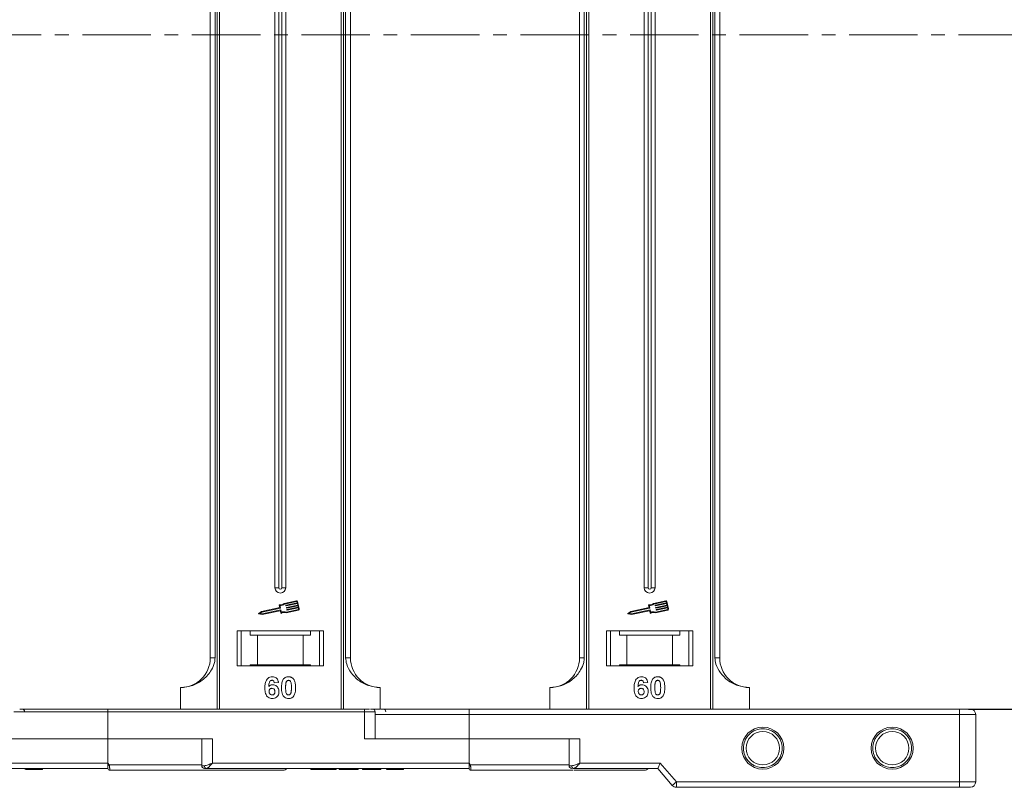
# Model space of a CAD drawing. Header units: millimetres. Extents: x -1004 to 529, y -22 to 1052.
# Tile 30 of 78: x 169 to 351, y 193 to 335. Entities that reach past the tile are written whole.
import ezdxf

# ---------------------------------------------------------------- set-up
doc = ezdxf.new("R2010")
doc.units = ezdxf.units.MM
doc.linetypes.add('CENTERX2', pattern=[20.32, 12.7, -2.54, 2.54, -2.54])
doc.styles.get("Standard").update_dxf_attribs({"font": '仿宋_GB2312.ttf', "width": 0.8})
doc.dimstyles.new('副本 ISO-45.1', dxfattribs={"dimtxt": 10, "dimasz": 9, "dimexe": 6.5, "dimexo": 0.625, "dimgap": 2.5, "dimtad": 1, "dimdsep": 46, "dimtxsty": 'Standard', "dimcen": 2.5, "dimadec": 0, "dimazin": 0, "dimtfac": 1, "dimtmove": 0, "dimatfit": 3, "dimfxl": 0, "dimarcsym": 0})

# ---------------------------------------------------------------- blocks, each defined once
blk = doc.blocks.new('*D3198')
at = {"color": 0, "lineweight": -2}
for p, q in [((344.52, 457.68), (398, 457.68)), ((391.5, 216.68), (391.5, 448.68)), ((344.52, 207.68), (398, 207.68))]:
    blk.add_line(p, q, dxfattribs=at)
at = {"color": 0, "lineweight": 9}
for points in [[(390, 448.68), (393, 448.68), (391.5, 457.68)], [(390, 216.68), (393, 216.68), (391.5, 207.68)]]:
    blk.add_solid(points, dxfattribs=at)
at = {"layer": 'Defpoints', "color": 0, "lineweight": 9}
for p in [(343.89, 457.68), (391.5, 457.68), (343.89, 207.68)]:
    blk.add_point(p, dxfattribs=at)
at = {"color": 0, "lineweight": 9, "insert": (384, 332.68), "char_height": 10, "attachment_point": 5, "rotation": 90}
blk.add_mtext('250', dxfattribs=at)

msp = doc.modelspace()

# ---------------------------------------------------------------- linework, layer by layer
at = {"color": 7, "linetype": 'Continuous', "lineweight": 15}
for p, q in [((205.185, 457.676), (205.185, 332.676)), ((205.604, 332.676), (205.604, 457.676)), ((228.18, 457.676), (228.18, 332.676)), ((228.599, 332.676), (228.599, 457.676)), ((273.685, 457.676), (273.685, 332.676)), ((274.104, 332.676), (274.104, 457.676)), ((296.68, 457.676), (296.68, 332.676)), ((297.099, 332.676), (297.099, 457.676)), ((203.892, 448.176), (203.892, 332.676)), ((204.777, 332.676), (204.777, 448.176)), ((229.006, 448.176), (229.006, 332.676)), ((229.892, 332.676), (229.892, 448.176)), ((272.392, 448.176), (272.392, 332.676)), ((273.277, 332.676), (273.277, 448.176)), ((297.506, 448.176), (297.506, 332.676)), ((298.392, 332.676), (298.392, 448.176)), ((215.892, 435.176), (215.892, 332.676)), ((216.607, 435.176), (216.607, 332.676)), ((217.177, 332.676), (217.177, 435.176)), ((217.892, 332.676), (217.892, 435.176)), ((284.392, 435.176), (284.392, 332.676)), ((285.107, 435.176), (285.107, 332.676)), ((285.677, 332.676), (285.677, 435.176)), ((286.392, 332.676), (286.392, 435.176)), ((203.892, 332.676), (203.892, 217.176)), ((204.777, 217.176), (204.777, 332.676)), ((205.185, 332.676), (205.185, 207.676)), ((205.604, 207.676), (205.604, 332.676)), ((215.892, 332.676), (215.892, 230.176)), ((216.607, 332.676), (216.607, 230.176)), ((217.177, 230.176), (217.177, 332.676)), ((217.892, 230.176), (217.892, 332.676)), ((228.18, 332.676), (228.18, 207.676)), ((228.599, 207.676), (228.599, 332.676)), ((229.006, 332.676), (229.006, 217.176)), ((229.892, 217.176), (229.892, 332.676)), ((272.392, 332.676), (272.392, 217.176)), ((273.277, 217.176), (273.277, 332.676)), ((273.685, 332.676), (273.685, 207.676)), ((274.104, 207.676), (274.104, 332.676)), ((284.392, 332.676), (284.392, 230.176)), ((285.107, 332.676), (285.107, 230.176)), ((285.677, 230.176), (285.677, 332.676)), ((286.392, 230.176), (286.392, 332.676)), ((296.68, 332.676), (296.68, 207.676)), ((297.099, 207.676), (297.099, 332.676)), ((297.506, 332.676), (297.506, 217.176)), ((298.392, 217.176), (298.392, 332.676)), ((216.607, 230.176), (215.892, 230.176)), ((217.892, 230.176), (217.177, 230.176)), ((285.107, 230.176), (284.392, 230.176)), ((286.392, 230.176), (285.677, 230.176)), ((216.687, 226.93), (216.781, 226.486)), ((216.821, 226.868), (216.914, 226.424)), ((219.888, 227.742), (217.61, 227.261)), ((219.912, 227.627), (217.67, 227.153)), ((217.937, 226.82), (217.925, 226.877)), ((217.948, 226.912), (220.031, 227.352)), ((220.055, 227.237), (217.972, 226.797)), ((218.033, 226.51), (220.116, 226.95)), ((220.14, 226.835), (218.057, 226.395)), ((218.118, 226.108), (220.201, 226.548)), ((220.031, 227.352), (219.982, 227.582)), ((220.116, 226.95), (220.055, 227.237)), ((220.388, 226.227), (220.097, 227.606)), ((220.201, 226.548), (220.14, 226.835)), ((285.187, 226.93), (285.281, 226.486)), ((285.321, 226.868), (285.414, 226.424)), ((288.388, 227.742), (286.11, 227.261)), ((288.412, 227.627), (286.17, 227.153)), ((286.437, 226.82), (286.425, 226.877)), ((286.448, 226.912), (288.531, 227.352)), ((288.555, 227.237), (286.472, 226.797)), ((286.533, 226.51), (288.616, 226.95)), ((288.64, 226.835), (286.557, 226.395)), ((286.618, 226.108), (288.701, 226.548)), ((288.531, 227.352), (288.482, 227.582)), ((288.616, 226.95), (288.555, 227.237)), ((288.888, 226.227), (288.597, 227.606)), ((288.701, 226.548), (288.64, 226.835)), ((213.383, 225.768), (212.881, 225.417)), ((212.903, 225.311), (213.504, 225.193)), ((213.43, 225.658), (213.061, 225.4)), ((213.061, 225.4), (213.503, 225.313)), ((216.781, 226.486), (213.383, 225.768)), ((216.892, 226.389), (213.43, 225.658)), ((213.503, 225.313), (216.965, 226.044)), ((213.504, 225.193), (216.874, 225.905)), ((216.909, 225.882), (216.997, 225.467)), ((216.999, 226.022), (217.093, 225.577)), ((217.974, 225.537), (220.252, 226.019)), ((217.985, 225.66), (220.228, 226.133)), ((218.022, 226.418), (218.01, 226.475)), ((218.107, 226.016), (218.095, 226.073)), ((220.225, 226.433), (218.142, 225.993)), ((220.273, 226.203), (220.225, 226.433)), ((281.883, 225.768), (281.381, 225.417)), ((281.403, 225.311), (282.004, 225.193)), ((281.93, 225.658), (281.561, 225.4)), ((281.561, 225.4), (282.003, 225.313)), ((285.281, 226.486), (281.883, 225.768)), ((285.392, 226.389), (281.93, 225.658)), ((282.003, 225.313), (285.465, 226.044)), ((282.004, 225.193), (285.374, 225.905)), ((285.409, 225.882), (285.497, 225.467)), ((285.499, 226.022), (285.593, 225.577)), ((286.474, 225.537), (288.752, 226.019)), ((286.485, 225.66), (288.728, 226.133)), ((286.522, 226.418), (286.51, 226.475)), ((286.607, 226.016), (286.595, 226.073)), ((288.725, 226.433), (286.642, 225.993)), ((288.773, 226.203), (288.725, 226.433)), ((224.892, 222.176), (208.892, 222.176)), ((208.892, 222.176), (208.892, 215.676)), ((209.642, 215.676), (209.642, 222.176)), ((211.278, 222.176), (211.278, 221.376)), ((211.278, 221.376), (212.642, 221.376)), ((212.642, 221.376), (212.642, 215.876)), ((212.642, 221.376), (221.142, 221.376)), ((221.142, 215.876), (221.142, 221.376)), ((221.142, 221.376), (222.505, 221.376)), ((222.505, 221.376), (222.505, 222.176)), ((224.142, 222.176), (224.142, 215.676)), ((224.892, 215.676), (224.892, 222.176)), ((293.392, 222.176), (277.392, 222.176)), ((277.392, 222.176), (277.392, 215.676)), ((278.142, 222.176), (278.142, 215.676)), ((279.778, 221.376), (279.778, 222.176)), ((281.142, 221.376), (279.778, 221.376)), ((281.142, 215.876), (281.142, 221.376)), ((289.642, 221.376), (281.142, 221.376)), ((289.642, 221.376), (289.642, 215.876)), ((291.005, 221.376), (289.642, 221.376)), ((291.005, 222.176), (291.005, 221.376)), ((292.642, 215.676), (292.642, 222.176)), ((293.392, 215.676), (293.392, 222.176)), ((203.892, 217.176), (204.777, 217.176)), ((208.892, 215.676), (224.892, 215.676)), ((212.642, 215.876), (211.278, 215.876)), ((211.278, 215.676), (211.278, 215.876)), ((212.642, 215.876), (221.142, 215.876)), ((222.505, 215.876), (221.142, 215.876)), ((222.505, 215.876), (222.505, 215.676)), ((229.006, 217.176), (229.892, 217.176)), ((272.392, 217.176), (273.277, 217.176)), ((277.392, 215.676), (293.392, 215.676)), ((279.778, 215.876), (281.142, 215.876)), ((279.778, 215.676), (279.778, 215.876)), ((281.142, 215.876), (289.642, 215.876)), ((289.642, 215.876), (291.005, 215.876)), ((291.005, 215.876), (291.005, 215.676)), ((297.506, 217.176), (298.392, 217.176)), ((216.533, 212.631), (215.764, 212.547)), ((285.033, 212.631), (284.264, 212.547)), ((198.392, 207.676), (198.392, 211.676)), ((235.392, 211.676), (235.392, 207.676)), ((266.892, 207.676), (266.892, 211.676)), ((303.892, 211.676), (303.892, 207.676)), ((167.48, 207.176), (184.892, 207.176)), ((184.892, 207.176), (184.892, 207.676)), ((232.48, 207.676), (184.892, 207.676)), ((184.892, 202.176), (184.892, 207.176)), ((184.892, 207.176), (232.48, 207.176)), ((232.48, 207.176), (232.48, 207.676)), ((232.48, 207.176), (232.48, 202.176)), ((232.48, 207.176), (234.48, 207.176)), ((233.618, 207.676), (235.392, 207.676)), ((234.48, 202.176), (234.48, 207.176)), ((234.48, 206.676), (251.892, 206.676)), ((251.892, 207.676), (251.892, 206.676)), ((251.892, 207.676), (342.892, 207.676)), ((251.892, 202.176), (251.892, 206.676)), ((251.892, 206.676), (342.892, 206.676)), ((342.892, 206.676), (342.892, 207.676)), ((342.892, 206.676), (342.892, 194.176)), ((342.892, 206.676), (345.892, 206.676)), ((345.892, 194.176), (345.892, 206.676)), ((165.48, 202.176), (184.892, 202.176)), ((184.892, 202.176), (184.892, 197.676)), ((204.303, 202.176), (184.892, 202.176)), ((202.303, 202.176), (202.303, 197.176)), ((204.303, 197.676), (204.303, 202.176)), ((232.48, 202.176), (251.892, 202.176)), ((272.455, 202.176), (251.892, 202.176)), ((251.892, 202.176), (251.892, 197.676)), ((270.455, 202.176), (270.455, 197.176)), ((272.455, 197.676), (272.455, 202.176)), ((184.892, 197.676), (137.303, 197.676)), ((184.892, 197.676), (185.126, 197.326)), ((185.126, 197.326), (202.303, 197.326)), ((251.892, 197.676), (204.303, 197.676)), ((251.892, 197.676), (252.126, 197.326)), ((252.126, 197.326), (270.455, 197.326)), ((287.352, 197.676), (272.455, 197.676)), ((286.892, 196.676), (287.352, 197.676)), ((290.352, 194.176), (287.352, 197.676)), ((136.185, 196.676), (184.892, 196.676)), ((169.558, 196.676), (169.558, 196.476)), ((169.668, 196.676), (169.668, 196.476)), ((171.219, 196.676), (171.219, 196.476)), ((172.764, 196.676), (172.764, 196.476)), ((185.242, 196.326), (185.242, 196.326)), ((202.303, 197.176), (202.813, 197.176)), ((203.185, 196.676), (251.892, 196.676)), ((222.52, 196.676), (222.52, 196.476)), ((224.885, 196.476), (224.885, 196.676)), ((227.264, 196.676), (227.264, 196.476)), ((227.776, 196.476), (227.776, 196.676)), ((227.776, 196.476), (231.302, 196.476)), ((231.302, 196.676), (231.302, 196.476)), ((232.135, 196.676), (232.135, 196.476)), ((232.135, 196.476), (232.456, 196.476)), ((232.456, 196.676), (232.456, 196.476)), ((232.456, 196.476), (234.571, 196.476)), ((234.571, 196.476), (234.571, 196.676)), ((234.571, 196.476), (235.533, 196.476)), ((235.533, 196.676), (235.533, 196.476)), ((236.558, 196.676), (236.558, 196.476)), ((236.668, 196.676), (236.668, 196.476)), ((238.219, 196.676), (238.219, 196.476)), ((239.764, 196.676), (239.764, 196.476)), ((252.242, 196.326), (252.242, 196.326)), ((270.964, 197.176), (270.455, 197.176)), ((271.125, 196.676), (271.337, 196.676)), ((271.337, 196.676), (286.892, 196.676)), ((286.892, 196.676), (289.592, 193.525)), ((289.592, 193.525), (290.352, 194.176)), ((342.892, 194.176), (290.352, 194.176)), ((290.352, 194.176), (290.352, 193.176)), ((342.892, 194.176), (345.892, 194.176)), ((342.892, 193.176), (342.892, 194.176)), ((290.352, 193.176), (342.892, 193.176))]:
    msp.add_line(p, q, dxfattribs=at)
at = {"color": 1, "linetype": 'CENTERX2', "lineweight": 13}
msp.add_line((355.422, 332.676), (-482.661, 332.676), dxfattribs=at)
at = {"color": 7, "linetype": 'Continuous', "lineweight": 15}
for centre, radius in [((306.392, 200.426), 3.9), ((306.392, 200.426), 3.1), ((330.392, 200.426), 3.9), ((330.392, 200.426), 3.1)]:
    msp.add_circle(centre, radius, dxfattribs=at)
for centre, radius, start, end in [((216.892, 230.176), 1, 180, 0), ((216.892, 230.176), 0.285, 180, 0), ((285.392, 230.176), 1, 180, 0), ((285.392, 230.176), 0.285, 180, 0), ((216.745, 226.942), 0.0587, 76.41469, 191.9297), ((216.964, 227.848), 0.873, 256.41469, 317.74736), ((216.964, 227.848), 0.99, 261.69305, 315.48899), ((217.954, 226.883), 0.0294, 101.9297, 191.9297), ((217.966, 226.826), 0.0294, 191.9297, 281.9297), ((218.039, 226.481), 0.0294, 101.9297, 191.9297), ((219.925, 227.57), 0.176, 11.9297, 101.9297), ((219.925, 227.57), 0.0587, 11.9297, 101.9297), ((285.245, 226.942), 0.0587, 76.41469, 191.9297), ((285.464, 227.848), 0.873, 256.41469, 317.74736), ((285.464, 227.848), 0.99, 261.69305, 315.48899), ((286.454, 226.883), 0.0294, 101.9297, 191.9297), ((286.466, 226.826), 0.0294, 191.9297, 281.9297), ((286.539, 226.481), 0.0294, 101.9297, 191.9297), ((288.425, 227.57), 0.176, 11.9297, 101.9297), ((288.425, 227.57), 0.0587, 11.9297, 101.9297), ((212.914, 225.369), 0.0587, 124.95116, 258.90824), ((216.88, 225.876), 0.0294, 11.9297, 101.9297), ((216.886, 226.418), 0.0294, 281.9297, 11.9297), ((216.971, 226.015), 0.0294, 11.9297, 101.9297), ((217.054, 225.479), 0.0587, 191.9297, 307.44471), ((217.62, 224.739), 0.873, 66.11204, 127.44471), ((217.62, 224.739), 0.99, 68.37041, 122.16635), ((218.051, 226.424), 0.0294, 191.9297, 281.9297), ((218.124, 226.079), 0.0294, 101.9297, 191.9297), ((218.136, 226.022), 0.0294, 191.9297, 281.9297), ((220.216, 226.191), 0.0587, 281.9297, 11.9297), ((220.216, 226.191), 0.176, 281.9297, 11.9297), ((281.414, 225.369), 0.0587, 124.95116, 258.90824), ((285.38, 225.876), 0.0294, 11.9297, 101.9297), ((285.386, 226.418), 0.0294, 281.9297, 11.9297), ((285.471, 226.015), 0.0294, 11.9297, 101.9297), ((285.554, 225.479), 0.0587, 191.9297, 307.44471), ((286.12, 224.739), 0.873, 66.11204, 127.44471), ((286.12, 224.739), 0.99, 68.37041, 122.16635), ((286.551, 226.424), 0.0294, 191.9297, 281.9297), ((286.624, 226.079), 0.0294, 101.9297, 191.9297), ((286.636, 226.022), 0.0294, 191.9297, 281.9297), ((288.716, 226.191), 0.0587, 281.9297, 11.9297), ((288.716, 226.191), 0.176, 281.9297, 11.9297), ((198.392, 217.176), 5.5, 270, 0), ((235.392, 217.176), 5.5, 180, 270), ((266.892, 217.176), 5.5, 270, 0), ((303.892, 217.176), 5.5, 180, 270), ((168.963, 207.176), 0.5, 0, 90), ((233.98, 207.176), 0.5, 0, 90), ((235.963, 207.176), 0.5, 0, 90), ((344.892, 206.676), 1, 0, 90), ((149.348, 264.253), 75.89, 297.92809, 298.12821), ((216.348, 264.253), 75.89, 297.92809, 298.12821), ((185.242, 196.676), 0.35, 180.00041, 270.00191), ((202.803, 197.176), 0.5, 180, 270), ((203.26, 197.12), 0.451, 172.91869, 260.47981), ((217.392, 197.326), 1, 270, 319.04573), ((252.242, 196.676), 0.35, 180.00041, 270.00191), ((270.955, 197.176), 0.5, 180, 270), ((271.411, 197.12), 0.451, 172.91865, 260.4798), ((284.392, 197.326), 1, 270, 319.04573), ((344.892, 194.176), 1, 270, 0), ((290.352, 194.176), 1, 220.60129, 270)]:
    msp.add_arc(centre, radius, start, end, dxfattribs=at)
for points, knots in [([(198.392, 211.676), (199.152, 211.752), (200.672, 211.905), (202.694, 213.094), (204.026, 214.645), (204.686, 216.089), (204.752, 216.881), (204.777, 217.176)], [0, 0, 0, 0, 0.24909619, 0.49824278, 0.74520496, 0.90540997, 1, 1, 1, 1]), ([(229.006, 217.176), (229.05, 216.785), (229.161, 215.786), (229.985, 214.332), (231.355, 212.919), (233.22, 211.882), (234.67, 211.744), (235.392, 211.676)], [0, 0, 0, 0, 0.1257134, 0.3212757, 0.5244662, 0.763484, 1, 1, 1, 1]), ([(266.892, 211.676), (267.652, 211.752), (269.172, 211.905), (271.194, 213.094), (272.526, 214.645), (273.186, 216.089), (273.252, 216.881), (273.277, 217.176)], [0, 0, 0, 0, 0.24909619, 0.49824278, 0.74520496, 0.90540997, 1, 1, 1, 1]), ([(297.506, 217.176), (297.55, 216.785), (297.661, 215.786), (298.485, 214.332), (299.855, 212.919), (301.72, 211.882), (303.17, 211.744), (303.892, 211.676)], [0, 0, 0, 0, 0.1257134, 0.3212757, 0.5244662, 0.763484, 1, 1, 1, 1]), ([(214.02, 211.622), (214.023, 211.755), (214.032, 212.157), (214.122, 212.712), (214.4, 213.221), (214.747, 213.523), (215.117, 213.661), (215.35, 213.672), (215.435, 213.676)], [0, 0, 0, 0, 0.1423372, 0.4291269, 0.5899433, 0.7512055, 0.9098946, 1, 1, 1, 1]), ([(215.336, 213.009), (215.282, 213.003), (215.174, 212.993), (215.022, 212.892), (214.88, 212.72), (214.772, 212.358), (214.747, 212.058), (214.731, 211.853)], [0, 0, 0, 0, 0.1120492, 0.2243802, 0.3701146, 0.5702758, 1, 1, 1, 1]), ([(214.731, 211.853), (214.777, 211.902), (214.871, 212), (215.017, 212.091), (215.144, 212.141), (215.243, 212.169), (215.347, 212.185), (215.418, 212.187), (215.453, 212.188)], [0, 0, 0, 0, 0.2436536, 0.4957602, 0.6178923, 0.7415029, 0.8700251, 1, 1, 1, 1]), ([(215.764, 212.547), (215.751, 212.625), (215.732, 212.747), (215.641, 212.891), (215.536, 212.972), (215.428, 213.005), (215.362, 213.008), (215.336, 213.009)], [0, 0, 0, 0, 0.33384, 0.5245467, 0.7163724, 0.8918244, 1, 1, 1, 1]), ([(215.435, 213.676), (215.571, 213.665), (215.817, 213.646), (216.13, 213.462), (216.371, 213.185), (216.486, 212.888), (216.522, 212.689), (216.533, 212.631)], [0, 0, 0, 0, 0.24269082, 0.43900235, 0.63500599, 0.89505866, 1, 1, 1, 1]), ([(215.453, 212.188), (215.589, 212.176), (215.861, 212.151), (216.21, 211.935), (216.475, 211.634), (216.617, 211.281), (216.63, 211.037), (216.635, 210.929)], [0, 0, 0, 0, 0.2102159, 0.4219747, 0.6200164, 0.8310369, 1, 1, 1, 1]), ([(217.097, 211.656), (217.099, 211.79), (217.104, 212.093), (217.177, 212.62), (217.318, 213.041), (217.475, 213.247), (217.493, 213.269)], [0, 0, 0, 0, 0.2373811, 0.5389182, 0.9490817, 1, 1, 1, 1]), ([(217.493, 213.269), (217.537, 213.319), (217.627, 213.421), (217.796, 213.537), (217.985, 213.62), (218.154, 213.658), (218.295, 213.673), (218.368, 213.675), (218.405, 213.676)], [0, 0, 0, 0, 0.1937762, 0.3936, 0.5878635, 0.7889077, 0.894169, 1, 1, 1, 1]), ([(217.866, 211.648), (217.867, 211.715), (217.868, 211.848), (217.873, 212.029), (217.883, 212.191), (217.898, 212.333), (217.916, 212.476), (217.94, 212.569), (217.952, 212.616)], [0, 0, 0, 0, 0.20527, 0.4106157, 0.5571475, 0.7038444, 0.8514751, 1, 1, 1, 1]), ([(217.952, 212.616), (217.975, 212.685), (218.013, 212.798), (218.122, 212.923), (218.245, 212.99), (218.344, 213.006), (218.398, 213.009), (218.405, 213.009)], [0, 0, 0, 0, 0.3348035, 0.5425606, 0.750382, 0.9707212, 1, 1, 1, 1]), ([(218.405, 213.676), (218.471, 213.673), (218.606, 213.669), (218.804, 213.625), (218.995, 213.547), (219.139, 213.448), (219.246, 213.35), (219.295, 213.293), (219.32, 213.264)], [0, 0, 0, 0, 0.1926273, 0.3886837, 0.5820134, 0.7832006, 0.8910383, 1, 1, 1, 1]), ([(218.405, 213.009), (218.462, 213.003), (218.563, 212.993), (218.692, 212.918), (218.802, 212.778), (218.902, 212.507), (218.938, 212.11), (218.941, 211.803), (218.943, 211.648)], [0, 0, 0, 0, 0.10564606, 0.18622129, 0.26704196, 0.43154058, 0.71270762, 1, 1, 1, 1]), ([(219.32, 213.264), (219.359, 213.21), (219.438, 213.101), (219.544, 212.869), (219.633, 212.573), (219.684, 212.242), (219.708, 211.933), (219.711, 211.743), (219.712, 211.648)], [0, 0, 0, 0, 0.118432, 0.2393289, 0.4494336, 0.6641784, 0.8318201, 1, 1, 1, 1]), ([(282.52, 211.622), (282.523, 211.755), (282.532, 212.157), (282.622, 212.712), (282.9, 213.221), (283.247, 213.523), (283.617, 213.661), (283.85, 213.672), (283.935, 213.676)], [0, 0, 0, 0, 0.1423372, 0.4291269, 0.5899433, 0.7512055, 0.9098946, 1, 1, 1, 1]), ([(283.836, 213.009), (283.782, 213.003), (283.674, 212.993), (283.522, 212.892), (283.38, 212.72), (283.272, 212.358), (283.247, 212.058), (283.231, 211.853)], [0, 0, 0, 0, 0.1120492, 0.2243802, 0.3701146, 0.5702758, 1, 1, 1, 1]), ([(283.231, 211.853), (283.277, 211.902), (283.371, 212), (283.517, 212.091), (283.644, 212.141), (283.743, 212.169), (283.847, 212.185), (283.918, 212.187), (283.953, 212.188)], [0, 0, 0, 0, 0.2436536, 0.4957602, 0.6178923, 0.7415029, 0.8700251, 1, 1, 1, 1]), ([(284.264, 212.547), (284.251, 212.625), (284.232, 212.747), (284.141, 212.891), (284.036, 212.972), (283.928, 213.005), (283.862, 213.008), (283.836, 213.009)], [0, 0, 0, 0, 0.33384, 0.5245467, 0.7163724, 0.8918244, 1, 1, 1, 1]), ([(283.935, 213.676), (284.071, 213.665), (284.317, 213.646), (284.63, 213.462), (284.871, 213.185), (284.986, 212.888), (285.022, 212.689), (285.033, 212.631)], [0, 0, 0, 0, 0.24269082, 0.43900235, 0.63500599, 0.89505866, 1, 1, 1, 1]), ([(283.953, 212.188), (284.089, 212.176), (284.361, 212.151), (284.71, 211.935), (284.975, 211.634), (285.117, 211.281), (285.13, 211.037), (285.135, 210.929)], [0, 0, 0, 0, 0.2102159, 0.4219747, 0.6200164, 0.8310369, 1, 1, 1, 1]), ([(285.597, 211.656), (285.599, 211.79), (285.604, 212.093), (285.677, 212.62), (285.818, 213.041), (285.975, 213.247), (285.993, 213.269)], [0, 0, 0, 0, 0.2373811, 0.5389182, 0.9490817, 1, 1, 1, 1]), ([(285.993, 213.269), (286.037, 213.319), (286.127, 213.421), (286.296, 213.537), (286.485, 213.62), (286.654, 213.658), (286.795, 213.673), (286.868, 213.675), (286.905, 213.676)], [0, 0, 0, 0, 0.1937762, 0.3936, 0.5878635, 0.7889077, 0.894169, 1, 1, 1, 1]), ([(286.366, 211.648), (286.367, 211.715), (286.368, 211.848), (286.373, 212.029), (286.383, 212.191), (286.398, 212.333), (286.416, 212.476), (286.44, 212.569), (286.452, 212.616)], [0, 0, 0, 0, 0.20527, 0.4106157, 0.5571475, 0.7038444, 0.8514751, 1, 1, 1, 1]), ([(286.452, 212.616), (286.475, 212.685), (286.513, 212.798), (286.622, 212.923), (286.745, 212.99), (286.844, 213.006), (286.898, 213.009), (286.905, 213.009)], [0, 0, 0, 0, 0.3348035, 0.5425606, 0.750382, 0.9707212, 1, 1, 1, 1]), ([(286.905, 213.676), (286.971, 213.673), (287.106, 213.669), (287.304, 213.625), (287.495, 213.547), (287.639, 213.448), (287.746, 213.35), (287.795, 213.293), (287.82, 213.264)], [0, 0, 0, 0, 0.1926273, 0.3886837, 0.5820134, 0.7832006, 0.8910383, 1, 1, 1, 1]), ([(286.905, 213.009), (286.962, 213.003), (287.063, 212.993), (287.192, 212.918), (287.302, 212.778), (287.402, 212.507), (287.438, 212.11), (287.441, 211.803), (287.443, 211.648)], [0, 0, 0, 0, 0.10564606, 0.18622129, 0.26704196, 0.43154058, 0.71270762, 1, 1, 1, 1]), ([(287.82, 213.264), (287.859, 213.21), (287.938, 213.101), (288.044, 212.869), (288.133, 212.573), (288.184, 212.242), (288.208, 211.933), (288.211, 211.743), (288.212, 211.648)], [0, 0, 0, 0, 0.118432, 0.2393289, 0.4494336, 0.6641784, 0.8318201, 1, 1, 1, 1]), ([(215.377, 209.624), (215.242, 209.635), (214.971, 209.656), (214.611, 209.857), (214.319, 210.162), (214.079, 210.698), (214.024, 211.209), (214.021, 211.564), (214.02, 211.622)], [0, 0, 0, 0, 0.1482689, 0.2976473, 0.4424214, 0.6078512, 0.9356585, 1, 1, 1, 1]), ([(214.789, 210.946), (214.794, 211.029), (214.802, 211.165), (214.893, 211.335), (215.016, 211.443), (215.164, 211.512), (215.272, 211.518), (215.324, 211.522)], [0, 0, 0, 0, 0.27672092, 0.45687046, 0.63700743, 0.8240683, 1, 1, 1, 1]), ([(215.362, 210.291), (215.294, 210.298), (215.157, 210.312), (214.982, 210.429), (214.855, 210.587), (214.798, 210.769), (214.792, 210.889), (214.789, 210.946)], [0, 0, 0, 0, 0.2079047, 0.4199807, 0.6306256, 0.821735, 1, 1, 1, 1]), ([(215.324, 211.522), (215.391, 211.516), (215.516, 211.506), (215.677, 211.412), (215.796, 211.277), (215.858, 211.092), (215.863, 210.959), (215.866, 210.889)], [0, 0, 0, 0, 0.2137567, 0.3949441, 0.5765849, 0.7773109, 1, 1, 1, 1]), ([(215.866, 210.889), (215.862, 210.804), (215.856, 210.666), (215.782, 210.487), (215.672, 210.378), (215.528, 210.304), (215.421, 210.296), (215.362, 210.291)], [0, 0, 0, 0, 0.28869741, 0.46355259, 0.63994173, 0.80180841, 1, 1, 1, 1]), ([(216.635, 210.929), (216.628, 210.794), (216.612, 210.524), (216.446, 210.143), (216.161, 209.844), (215.787, 209.653), (215.514, 209.634), (215.377, 209.624)], [0, 0, 0, 0, 0.1978309, 0.3972998, 0.5989102, 0.7987412, 1, 1, 1, 1]), ([(218.405, 209.624), (218.269, 209.634), (217.998, 209.655), (217.644, 209.853), (217.355, 210.167), (217.122, 210.778), (217.107, 211.298), (217.097, 211.656)], [0, 0, 0, 0, 0.1475277, 0.2965695, 0.43214, 0.6087374, 1, 1, 1, 1]), ([(218.405, 210.291), (218.336, 210.299), (218.226, 210.312), (218.097, 210.398), (217.995, 210.549), (217.902, 210.821), (217.872, 211.211), (217.868, 211.502), (217.866, 211.648)], [0, 0, 0, 0, 0.125351, 0.2021974, 0.2791824, 0.4597421, 0.727968, 1, 1, 1, 1]), ([(218.857, 210.684), (218.834, 210.615), (218.796, 210.503), (218.688, 210.377), (218.567, 210.311), (218.468, 210.293), (218.413, 210.291), (218.405, 210.291)], [0, 0, 0, 0, 0.3336776, 0.5404125, 0.7472639, 0.9612091, 1, 1, 1, 1]), ([(218.943, 211.648), (218.943, 211.582), (218.942, 211.448), (218.936, 211.268), (218.926, 211.107), (218.912, 210.965), (218.893, 210.823), (218.869, 210.73), (218.857, 210.684)], [0, 0, 0, 0, 0.2059417, 0.4119594, 0.558149, 0.7045024, 0.8518015, 1, 1, 1, 1]), ([(219.712, 211.648), (219.71, 211.515), (219.705, 211.211), (219.634, 210.691), (219.496, 210.269), (219.339, 210.061), (219.316, 210.031)], [0, 0, 0, 0, 0.2366286, 0.5373614, 0.9329864, 1, 1, 1, 1]), ([(283.877, 209.624), (283.742, 209.635), (283.471, 209.656), (283.111, 209.857), (282.819, 210.162), (282.579, 210.698), (282.524, 211.209), (282.521, 211.564), (282.52, 211.622)], [0, 0, 0, 0, 0.1482689, 0.2976473, 0.4424214, 0.6078512, 0.9356585, 1, 1, 1, 1]), ([(283.289, 210.946), (283.294, 211.029), (283.302, 211.165), (283.393, 211.335), (283.516, 211.443), (283.664, 211.512), (283.772, 211.518), (283.824, 211.522)], [0, 0, 0, 0, 0.27672092, 0.45687046, 0.63700743, 0.8240683, 1, 1, 1, 1]), ([(283.862, 210.291), (283.794, 210.298), (283.657, 210.312), (283.482, 210.429), (283.355, 210.587), (283.298, 210.769), (283.292, 210.889), (283.289, 210.946)], [0, 0, 0, 0, 0.2079047, 0.4199807, 0.6306256, 0.821735, 1, 1, 1, 1]), ([(283.824, 211.522), (283.891, 211.516), (284.016, 211.506), (284.177, 211.412), (284.296, 211.277), (284.358, 211.092), (284.363, 210.959), (284.366, 210.889)], [0, 0, 0, 0, 0.2137567, 0.3949441, 0.5765849, 0.7773109, 1, 1, 1, 1]), ([(284.366, 210.889), (284.362, 210.804), (284.356, 210.666), (284.282, 210.487), (284.172, 210.378), (284.028, 210.304), (283.921, 210.296), (283.862, 210.291)], [0, 0, 0, 0, 0.28869741, 0.46355259, 0.63994173, 0.80180841, 1, 1, 1, 1]), ([(285.135, 210.929), (285.128, 210.794), (285.112, 210.524), (284.946, 210.143), (284.661, 209.844), (284.287, 209.653), (284.014, 209.634), (283.877, 209.624)], [0, 0, 0, 0, 0.1978309, 0.3972998, 0.5989102, 0.7987412, 1, 1, 1, 1]), ([(286.905, 209.624), (286.769, 209.634), (286.498, 209.655), (286.144, 209.853), (285.855, 210.167), (285.622, 210.778), (285.607, 211.298), (285.597, 211.656)], [0, 0, 0, 0, 0.1475277, 0.2965695, 0.43214, 0.6087374, 1, 1, 1, 1]), ([(286.905, 210.291), (286.836, 210.299), (286.726, 210.312), (286.597, 210.398), (286.495, 210.549), (286.402, 210.821), (286.372, 211.211), (286.368, 211.502), (286.366, 211.648)], [0, 0, 0, 0, 0.125351, 0.2021974, 0.2791824, 0.4597421, 0.727968, 1, 1, 1, 1]), ([(287.357, 210.684), (287.334, 210.615), (287.296, 210.503), (287.188, 210.377), (287.067, 210.311), (286.968, 210.293), (286.913, 210.291), (286.905, 210.291)], [0, 0, 0, 0, 0.3336776, 0.5404125, 0.7472639, 0.9612091, 1, 1, 1, 1]), ([(287.443, 211.648), (287.443, 211.582), (287.442, 211.448), (287.436, 211.268), (287.426, 211.107), (287.412, 210.965), (287.393, 210.823), (287.369, 210.73), (287.357, 210.684)], [0, 0, 0, 0, 0.2059417, 0.4119594, 0.558149, 0.7045024, 0.8518015, 1, 1, 1, 1]), ([(288.212, 211.648), (288.21, 211.515), (288.205, 211.211), (288.134, 210.691), (287.996, 210.269), (287.839, 210.061), (287.816, 210.031)], [0, 0, 0, 0, 0.2366286, 0.5373614, 0.9329864, 1, 1, 1, 1]), ([(219.316, 210.031), (219.272, 209.98), (219.182, 209.878), (219.013, 209.763), (218.824, 209.68), (218.655, 209.642), (218.514, 209.627), (218.441, 209.625), (218.405, 209.624)], [0, 0, 0, 0, 0.1937693, 0.3935642, 0.587886, 0.7891312, 0.8942826, 1, 1, 1, 1]), ([(287.816, 210.031), (287.772, 209.98), (287.682, 209.878), (287.513, 209.763), (287.324, 209.68), (287.155, 209.642), (287.014, 209.627), (286.941, 209.625), (286.905, 209.624)], [0, 0, 0, 0, 0.1937693, 0.3935642, 0.587886, 0.7891312, 0.8942826, 1, 1, 1, 1]), ([(184.892, 207.676), (183.551, 207.676), (180.826, 207.676), (176.739, 207.676), (173.015, 207.676), (170.277, 207.676), (168.946, 207.676), (168.567, 207.676)], [0, 0, 0, 0, 0.2353272, 0.4779523, 0.7274109, 0.9224047, 1, 1, 1, 1]), ([(233.443, 207.676), (233.401, 207.676), (233.252, 207.676), (232.915, 207.676), (232.623, 207.676), (232.48, 207.676)], [0, 0, 0, 0, 0.1658977, 0.5921255, 1, 1, 1, 1]), ([(235.54, 207.676), (236.003, 207.676), (237.404, 207.676), (240.194, 207.676), (243.863, 207.676), (247.888, 207.676), (250.571, 207.676), (251.892, 207.676)], [0, 0, 0, 0, 0.0946691, 0.2860776, 0.5308835, 0.7690229, 1, 1, 1, 1]), ([(342.892, 207.676), (343.143, 207.676), (343.532, 207.676), (343.998, 207.676), (344.316, 207.676), (344.574, 207.676), (344.823, 207.676), (344.865, 207.676), (344.892, 207.676)], [0, 0, 0, 0, 0.2394429, 0.3696359, 0.4999999, 0.6301929, 0.7605571, 1, 1, 1, 1]), ([(302.792, 200.426), (302.84, 200.878), (302.915, 201.577), (303.363, 202.416), (303.828, 202.988), (304.401, 203.457), (305.24, 203.891), (306.392, 204.113), (307.543, 203.891), (308.382, 203.457), (308.955, 202.989), (309.42, 202.416), (309.869, 201.577), (309.943, 200.878), (309.992, 200.426)], [0, 0, 0, 0, 0.1197215, 0.184837, 0.25, 0.3151155, 0.3802785, 0.5, 0.6197215, 0.684837, 0.75, 0.8151155, 0.8802785, 1, 1, 1, 1]), ([(326.792, 200.426), (326.84, 200.878), (326.915, 201.577), (327.363, 202.416), (327.828, 202.988), (328.401, 203.457), (329.24, 203.891), (330.392, 204.113), (331.543, 203.891), (332.382, 203.457), (332.955, 202.989), (333.42, 202.416), (333.869, 201.577), (333.943, 200.878), (333.992, 200.426)], [0, 0, 0, 0, 0.1197215, 0.184837, 0.25, 0.3151155, 0.3802785, 0.5, 0.6197215, 0.684837, 0.75, 0.8151155, 0.8802785, 1, 1, 1, 1]), ([(309.992, 200.426), (309.943, 199.973), (309.869, 199.274), (309.421, 198.435), (308.955, 197.863), (308.383, 197.394), (307.544, 196.96), (306.392, 196.738), (305.24, 196.96), (304.401, 197.394), (303.828, 197.863), (303.363, 198.435), (302.915, 199.274), (302.84, 199.973), (302.792, 200.426)], [0, 0, 0, 0, 0.1197215, 0.184837, 0.25, 0.3151155, 0.3802785, 0.5, 0.6197215, 0.684837, 0.75, 0.8151155, 0.8802785, 1, 1, 1, 1]), ([(333.992, 200.426), (333.943, 199.973), (333.869, 199.274), (333.421, 198.435), (332.955, 197.863), (332.383, 197.394), (331.544, 196.96), (330.392, 196.738), (329.24, 196.96), (328.401, 197.394), (327.828, 197.863), (327.363, 198.435), (326.915, 199.274), (326.84, 199.973), (326.792, 200.426)], [0, 0, 0, 0, 0.1197215, 0.184837, 0.25, 0.3151155, 0.3802785, 0.5, 0.6197215, 0.684837, 0.75, 0.8151155, 0.8802785, 1, 1, 1, 1]), ([(185.126, 197.326), (185.143, 197.269), (185.18, 197.146), (185.209, 196.959), (185.228, 196.777), (185.24, 196.595), (185.242, 196.449), (185.243, 196.346), (185.242, 196.333), (185.242, 196.326)], [0, 0, 0, 0, 0.11199725, 0.24484387, 0.3691679, 0.50089869, 0.68753328, 0.82813816, 1, 1, 1, 1]), ([(202.813, 197.176), (202.908, 197.185), (203.117, 197.207), (203.616, 197.379), (204.034, 197.559), (204.303, 197.676)], [0, 0, 0, 0, 0.2270634, 0.5015869, 1, 1, 1, 1]), ([(204.303, 197.676), (204.197, 197.553), (203.986, 197.308), (203.676, 196.978), (203.397, 196.728), (203.253, 196.692), (203.185, 196.676)], [0, 0, 0, 0, 0.2515188, 0.50178442, 0.76563227, 1, 1, 1, 1]), ([(252.126, 197.326), (252.143, 197.269), (252.18, 197.146), (252.209, 196.959), (252.228, 196.777), (252.24, 196.595), (252.242, 196.449), (252.243, 196.346), (252.242, 196.333), (252.242, 196.326)], [0, 0, 0, 0, 0.11199725, 0.24484387, 0.3691679, 0.50089869, 0.68753328, 0.82813816, 1, 1, 1, 1]), ([(270.964, 197.176), (271.059, 197.185), (271.268, 197.207), (271.767, 197.379), (272.185, 197.559), (272.455, 197.676)], [0, 0, 0, 0, 0.2270634, 0.5015869, 1, 1, 1, 1]), ([(272.455, 197.676), (272.349, 197.553), (272.137, 197.308), (271.827, 196.978), (271.548, 196.728), (271.404, 196.692), (271.337, 196.676)], [0, 0, 0, 0, 0.2515188, 0.5017844, 0.7656323, 1, 1, 1, 1]), ([(169.668, 196.476), (169.722, 196.476), (169.83, 196.476), (170.133, 196.476), (170.599, 196.476), (170.985, 196.476), (171.219, 196.476)], [0, 0, 0, 0, 0.2064605, 0.4135145, 0.6452106, 1, 1, 1, 1]), ([(171.219, 196.476), (171.353, 196.476), (171.657, 196.476), (172.109, 196.476), (172.468, 196.476), (172.722, 196.476), (172.747, 196.476), (172.764, 196.476)], [0, 0, 0, 0, 0.1552919, 0.3531453, 0.543243, 0.704067, 1, 1, 1, 1]), ([(184.892, 196.676), (184.892, 196.687), (184.892, 196.709), (184.892, 196.881), (184.892, 197.066), (184.892, 197.182), (184.892, 197.201)], [0, 0, 0, 0, 0.3133566, 0.6267132, 0.9400698, 1, 1, 1, 1]), ([(185.242, 196.326), (186.555, 196.326), (189.22, 196.326), (193.21, 196.326), (196.853, 196.326), (200.089, 196.326), (202.914, 196.326), (205.575, 196.326), (208.854, 196.326), (211.642, 196.326), (213.844, 196.326), (215.315, 196.326), (216.481, 196.326), (217.252, 196.326), (217.346, 196.326), (217.392, 196.326)], [0, 0, 0, 0, 0.077724, 0.157824, 0.2401354, 0.3044544, 0.368763, 0.4344301, 0.5000865, 0.631237, 0.695556, 0.7598646, 0.8421852, 0.9222831, 1, 1, 1, 1]), ([(222.52, 196.476), (222.523, 196.476), (222.534, 196.476), (222.676, 196.476), (223.067, 196.476), (223.641, 196.476), (224.281, 196.476), (224.702, 196.476), (224.885, 196.476)], [0, 0, 0, 0, 0.1018882, 0.3073435, 0.4929627, 0.6786474, 0.8607914, 1, 1, 1, 1]), ([(224.885, 196.476), (225.018, 196.476), (225.422, 196.476), (226.082, 196.476), (226.704, 196.476), (227.129, 196.476), (227.254, 196.476), (227.262, 196.476), (227.264, 196.476)], [0, 0, 0, 0, 0.1021706, 0.3092201, 0.51365, 0.6922749, 0.9324126, 1, 1, 1, 1]), ([(236.668, 196.476), (236.722, 196.476), (236.83, 196.476), (237.133, 196.476), (237.599, 196.476), (237.985, 196.476), (238.219, 196.476)], [0, 0, 0, 0, 0.2064605, 0.4135145, 0.6452106, 1, 1, 1, 1]), ([(238.219, 196.476), (238.353, 196.476), (238.657, 196.476), (239.109, 196.476), (239.468, 196.476), (239.722, 196.476), (239.747, 196.476), (239.764, 196.476)], [0, 0, 0, 0, 0.1552919, 0.3531453, 0.543243, 0.704067, 1, 1, 1, 1]), ([(251.892, 196.676), (251.892, 196.687), (251.892, 196.709), (251.892, 196.881), (251.892, 197.066), (251.892, 197.182), (251.892, 197.201)], [0, 0, 0, 0, 0.3133566, 0.6267132, 0.9400698, 1, 1, 1, 1]), ([(252.242, 196.326), (253.555, 196.326), (256.221, 196.326), (260.209, 196.326), (263.855, 196.326), (267.082, 196.326), (269.428, 196.326), (270.707, 196.326), (271.122, 196.326)], [0, 0, 0, 0, 0.1944844, 0.3949143, 0.6008774, 0.7618194, 0.9227353, 1, 1, 1, 1]), ([(271.339, 196.326), (271.743, 196.326), (273.048, 196.326), (275.839, 196.326), (278.644, 196.326), (280.843, 196.326), (282.316, 196.326), (283.481, 196.326), (284.252, 196.326), (284.346, 196.326), (284.392, 196.326)], [0, 0, 0, 0, 0.04950076, 0.15984321, 0.38025524, 0.48835012, 0.59642747, 0.73477581, 0.86938859, 1, 1, 1, 1]), ([(342.892, 193.176), (343.143, 193.176), (343.532, 193.176), (343.998, 193.176), (344.316, 193.176), (344.574, 193.176), (344.823, 193.176), (344.865, 193.176), (344.892, 193.176)], [0, 0, 0, 0, 0.2394429, 0.3698071, 0.5000001, 0.6303641, 0.7605571, 1, 1, 1, 1])]:
    msp.add_open_spline(points, degree=3, knots=knots, dxfattribs=at)
for points in [[(184.892, 197.201), (184.892, 197.276), (184.892, 197.427), (184.892, 197.593), (184.892, 197.676)], [(251.892, 197.201), (251.892, 197.276), (251.892, 197.427), (251.892, 197.593), (251.892, 197.676)], [(203.185, 196.676), (203.076, 196.676), (202.856, 196.676), (202.821, 196.676), (202.803, 196.676)]]:
    msp.add_open_spline(points, degree=3, dxfattribs=at)

# ---------------------------------------------------------------- dimensions: what is measured, and where the dimension line sits
at = {"color": 5, "lineweight": 9}
dim = msp.add_linear_dim(base=(391.497, 457.676), p1=(343.892, 207.676), p2=(343.892, 457.676), angle=90, dimstyle='副本 ISO-45.1', dxfattribs=at)
dim.commit()
dim.dimension.update_dxf_attribs({"geometry": '*D3198', "text_midpoint": (383.997, 332.676)})

doc.saveas('drawing.dxf')
